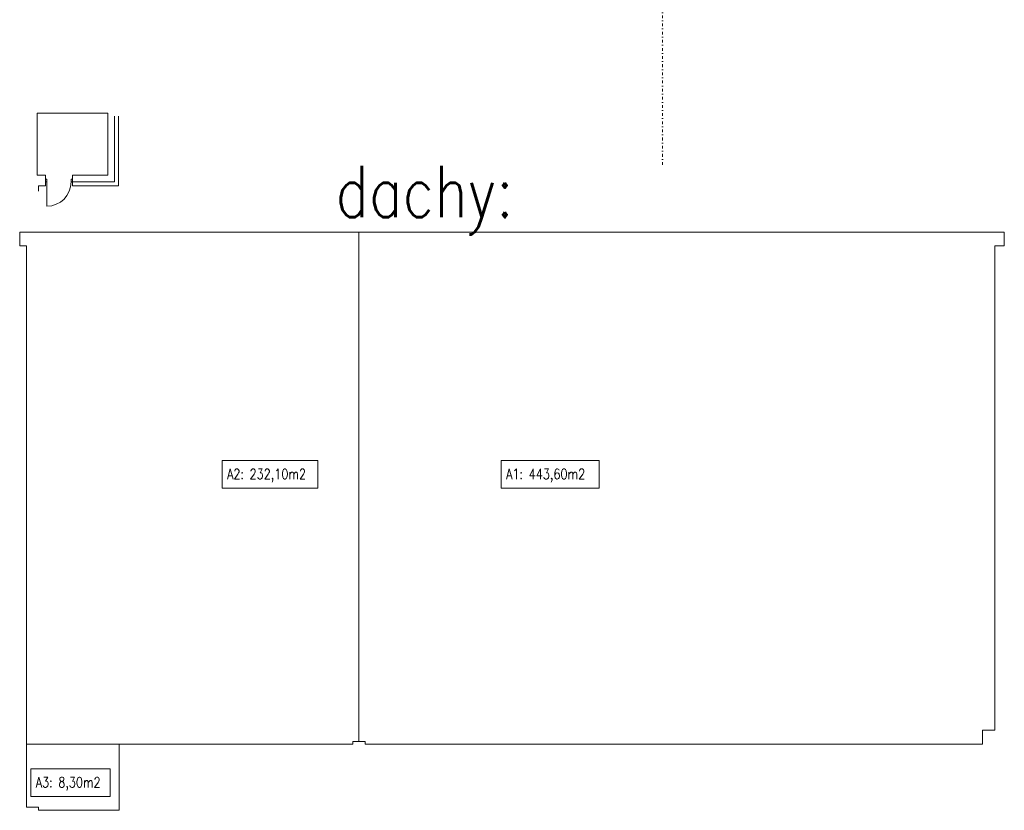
# Model space of a CAD drawing. Header units: millimetres. Extents: x 22865 to 60762, y -18816 to 15611.
# Tile 199 of 256: x 34853 to 38488, y -1513 to 1407. Entities that reach past the tile are written whole.
import ezdxf

# ---------------------------------------------------------------- set-up
doc = ezdxf.new("R2010")
doc.units = ezdxf.units.MM
doc.linetypes.add('1_12', pattern=[3, 1, -1, 0, -1])
doc.layers.add('CIENKA', color=1, linetype='Continuous', lineweight=13)
doc.layers.add('projekt', color=6, linetype='Continuous', lineweight=9)
doc.layers.add('OSIE SCIAN', color=151, linetype='Continuous', lineweight=18, plot=False)
doc.styles.add('1-50', font='simplex.shx', dxfattribs={"width": 0.8, "height": 12})

msp = doc.modelspace()

# ---------------------------------------------------------------- linework, layer by layer
at = {"layer": 'CIENKA', "color": 2}
msp.add_line((34952.97, 808.02), (34952.97, 718.02), dxfattribs=at)
for points in [[(34947.97, 818.02), (34952.97, 818.02), (34952.97, 808.02), (34947.97, 808.02)], [(35047.97, 818.02), (35042.97, 818.02), (35042.97, 808.02), (35047.97, 808.02)]]:
    msp.add_lwpolyline(points, close=True, dxfattribs=at)
at = {"layer": 'OSIE SCIAN', "linetype": '1_12', "lineweight": 15, "ltscale": 10}
msp.add_line((37225.47, 870.76), (37225.47, 2991.26), dxfattribs=at)
at = {"layer": 'projekt', "color": 3, "ltscale": 0.2}
msp.add_line((35047.97, 808.02), (35047.97, 793.02), dxfattribs=at)
for points in [[(35202.97, 1051.02), (35202.97, 808.02), (35047.97, 808.02), (35047.97, 833.02), (35177.97, 833.02), (35177.97, 1061.02), (34917.97, 1061.02), (34917.97, 833.02), (34947.97, 833.02), (34947.97, 793.02)], [(35047.97, 793.02), (35217.97, 793.02), (35217.97, 1051.02)], [(34922.99, 773.01), (34922.99, 793.02), (34947.97, 793.02)]]:
    msp.add_lwpolyline(points, dxfattribs=at)
at = {"layer": 'projekt', "color": 5, "ltscale": 0.2}
for points in [[(34852.97, 621.53), (36105.47, 621.53), (36105.47, -1258.47), (36082.97, -1258.47), (36082.97, -1268.47), (34877.97, -1268.47), (34877.97, 571.53), (34852.97, 571.53), (34852.97, 621.53)], [(36105.47, 621.53), (38487.97, 621.53), (38487.97, 571.53), (38452.97, 571.53), (38452.97, -1217.47), (38407.97, -1217.47), (38407.97, -1268.47), (36127.97, -1268.47), (36127.97, -1258.47), (36105.47, -1258.47), (36105.47, 621.53)], [(34877.97, -1268.47), (35220.47, -1268.47), (35220.47, -1512.97), (34922.99, -1512.97), (34922.99, -1501.47), (34877.97, -1501.47), (34877.97, -1268.47), (35220.47, -1268.47)]]:
    msp.add_lwpolyline(points, dxfattribs=at)
for points in [[(35600.45, -221.33), (35953.04, -221.33), (35953.04, -322.87), (35600.45, -322.87)], [(36630.93, -221.33), (36992.31, -221.33), (36992.31, -322.87), (36630.93, -322.87)], [(34894.19, -1359.84), (35186.59, -1359.84), (35186.59, -1461.38), (34894.19, -1461.38)]]:
    msp.add_lwpolyline(points, close=True, dxfattribs=at)
at = {"layer": 'projekt', "color": 3, "ltscale": 0.2}
msp.add_arc((34952.97, 808.02), 90, 270, 0, dxfattribs=at)

# ---------------------------------------------------------------- texts
at = {"layer": 'projekt', "color": 5, "ltscale": 0.2, "attachment_point": 1, "style": '1-50'}
for s, insert, char_height, width in [('{\\Fsimplex,bigfont|c238;dachy:}', (36018.85, 867.37), 190, 6554.1395), ('{\\Fsimplex,bigfont|c238;A2: 232,10m2}', (35618.31, -251.98), 38, 1310.8279), ('{\\Fsimplex,bigfont|c238;A1: 443,60m2}', (36648.8, -251.98), 38, 1310.8279), ('{\\Fsimplex,bigfont|c238;A3: 8,30m2}', (34912.06, -1390.49), 38, 1310.8279)]:
    msp.add_mtext(s, dxfattribs=dict(at, insert=insert, char_height=char_height, width=width))

doc.saveas('drawing.dxf')
